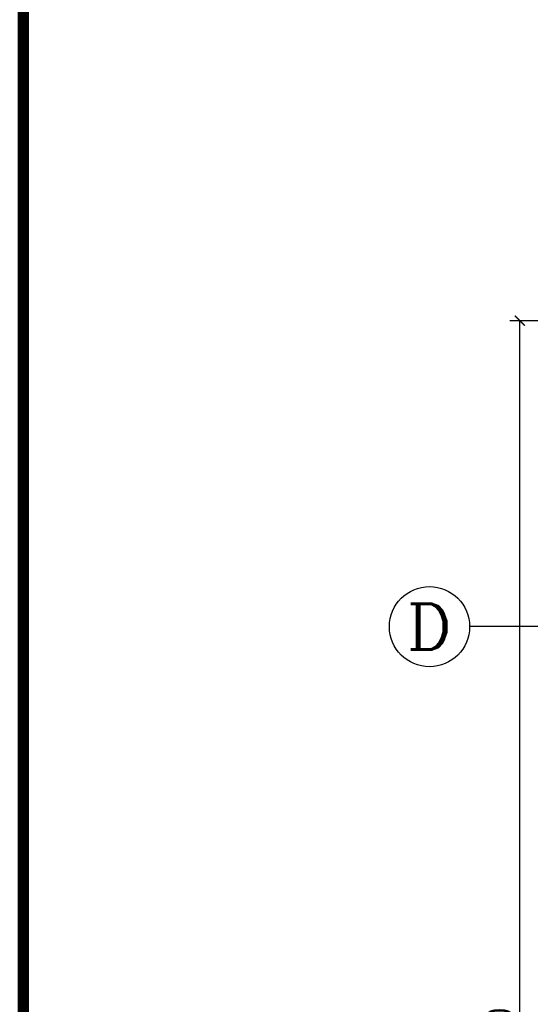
# Model space of a CAD drawing. Header units: millimetres. Extents: x -539149 to -534375, y 505028 to 505469.
# Tile 80 of 135: x -536157 to -536106, y 505297 to 505395. Entities that reach past the tile are written whole.
import ezdxf
from ezdxf.enums import TextEntityAlignment as Align

# ---------------------------------------------------------------- set-up
doc = ezdxf.new("R2010")
doc.units = ezdxf.units.MM
doc.header["$LTSCALE"] = 10
for name, color, linetype in [('A-建筑-窗户', 4, 'Continuous'), ('A-建筑-轴号', 3, 'Continuous'), ('A2图框$0$E-图框', 100, 'Continuous'), ('AXIS_TEXT', 50, 'Continuous'), ('B-平面-尺寸', 8, 'Continuous')]:
    doc.layers.add(name, color=color, linetype=linetype)
doc.styles.add('_TCH_AXIS', font='COMPLEX', dxfattribs={"bigfont": 'GBCBIG'})
doc.styles.add('CCD_DIM', font='txt', dxfattribs={"width": 0.8})
doc.styles.add('COMPLEX', font='COMPLEX')
doc.dimstyles.new('1-1', dxfattribs={"dimscale": 0, "dimtxt": 2.5, "dimasz": 1, "dimexe": 1, "dimexo": 1, "dimgap": 0.75, "dimtad": 1, "dimdec": 0, "dimrnd": 0.005, "dimzin": 0, "dimdsep": 46, "dimtxsty": 'CCD_DIM', "dimblk": 'ARCHTICK', "dimcen": 0.13, "dimclrd": 44, "dimclre": 44, "dimclrt": 50, "dimadec": 0, "dimazin": 0, "dimtfac": 1, "dimtdec": 0, "dimtix": 1, "dimtmove": 2, "dimatfit": 3, "dimldrblk": 'HBA_Leader_Dot', "dimfxl": 5, "dimfxlon": 1, "dimtvp": 1, "dimtolj": 1, "dimtzin": 0, "dimarcsym": 0})

# ---------------------------------------------------------------- blocks, each defined once
blk = doc.blocks.new('_ArchTick')
at = {"color": 0, "linetype": 'ByBlock', "const_width": 0.15}
blk.add_lwpolyline([(-0.5, -0.5), (0.5, 0.5)], dxfattribs=at)
blk = doc.blocks.new('HBA_Leader_Dot')
at = {"color": 0, "linetype": 'ByBlock'}
blk.add_line((-5, 0), (-10, 0), dxfattribs=at)
at = {"color": 0, "linetype": 'ByBlock', "const_width": 5}
blk.add_lwpolyline([(-2.5, 0, 1), (2.5, 0, 1)], format="xyb", close=True, dxfattribs=at)
blk = doc.blocks.new('_AXISO')
blk.add_circle((0, 0), 0.5)
at = {"layer": 'AXIS_TEXT', "style": 'COMPLEX', "width": 1.041667}
blk.add_attdef('A', text='', height=0.56, dxfattribs=at).set_placement((-0.25, -0.28), (0.25, -0.28), align=Align.FIT)
blk = doc.blocks.new('A2图框')
at = {"layer": 'A2图框$0$E-图框', "color": 4, "const_width": 1.131}
blk.add_lwpolyline([(-363.403, 295.298), (209.385, 295.298), (209.385, -104.904), (-363.403, -104.904)], close=True, dxfattribs=at)

msp = doc.modelspace()

# ---------------------------------------------------------------- linework, layer by layer
at = {"layer": 'A-建筑-轴号', "ltscale": 0.01}
msp.add_line((-536097.173, 505334.699, 0.069), (-536112.173, 505334.699, 0.069), dxfattribs=at)

# ---------------------------------------------------------------- block references
at = {"layer": 'A-建筑-窗户', "ltscale": 0.5}
msp.add_blockref('A2图框', (-535793.245, 505153.313), dxfattribs=at)
at = {"layer": 'A-建筑-轴号', "ltscale": 0.01}
ref = msp.add_blockref('_AXISO', (-536116.173, 505334.699, 0.069), dxfattribs=dict(at, xscale=8, yscale=8, zscale=8))
ref.add_attrib('A', 'D', dxfattribs={"layer": 'AXIS_TEXT', "height": 4.525, "style": '_TCH_AXIS', "width": 1.235294}).set_placement((-536118.436, 505332.436, 0.069), (-536113.91, 505332.436, 0.069), align=Align.FIT)

# ---------------------------------------------------------------- dimensions: what is measured, and where the dimension line sits
at = {"layer": 'B-平面-尺寸', "ltscale": 0.01}
msp.add_aligned_dim(p1=(-536092.173, 505220.699, 0.069), p2=(-536092.173, 505365.199, 0.069), distance=15, dimstyle='1-1', override={"dimscale": 1, "dimlfac": 100}, dxfattribs=at).render()

doc.saveas('drawing.dxf')
